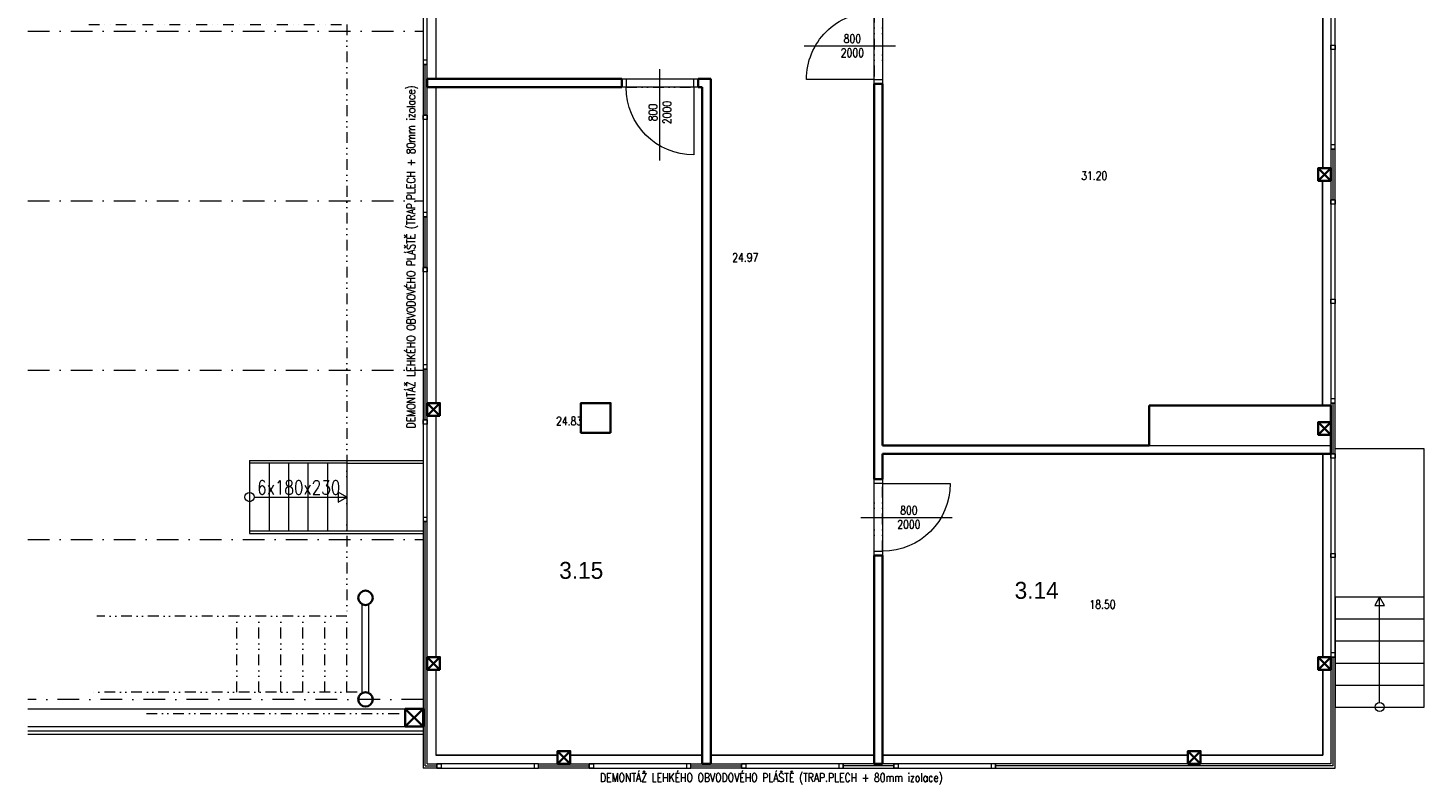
# Model space of a CAD drawing. Header units: millimetres. Extents: x -485339 to 350584, y -2181201 to -313328.
# Tile 90 of 115: x -75174 to -58675, y -703318 to -694389. Entities that reach past the tile are written whole.
import ezdxf
from ezdxf.enums import TextEntityAlignment as Align

# ---------------------------------------------------------------- set-up
doc = ezdxf.new("R2010")
doc.units = ezdxf.units.MM
doc.header["$LTSCALE"] = 10
doc.linetypes.add('DASHDOT', pattern=[25.4, 12.7, -6.35, 0, -6.35])
doc.linetypes.add('DĚLICÍ2', pattern=[15.875, 6.35, -3.175, 0, -3.175, 0, -3.175])
for name, color, linetype, lineweight, true_color in [('BOUR_DVEŘE', 7, 'Continuous', 18, 0x4ccd32), ('BOUR_OBV.PLÁŠT', 7, 'Continuous', 18, 0x4ccd32), ('BOUR_OKNA', 7, 'Continuous', 18, 0x4ccd32), ('BOURÁNÍ_POPIS', 7, 'Continuous', 18, 0x4ccd32)]:
    doc.layers.add(name, color=color, linetype=linetype, lineweight=lineweight, true_color=true_color)
for name, color, linetype, lineweight in [('St__otvory_dveře', 40, 'Continuous', 18), ('St_lehký obvodový plášť', 152, 'Continuous', 18), ('St_plocha_místnosti', 250, 'Continuous', 18), ('St_popis', 250, 'Continuous', 18), ('St_popis_otvory', 40, 'Continuous', 18), ('St_sloupy_konstrukce haly', 5, 'Continuous', 35), ('St_sloupy_opláštění_půdorys', 25, 'Continuous', 35), ('St_čáry_nad', 250, 'DĚLICÍ2', 18), ('St_čáry_obrys', 5, 'Continuous', 35), ('St_čáry_osy', 250, 'DASHDOT', 18), ('St_čáry_plné', 250, 'Continuous', 18)]:
    doc.layers.add(name, color=color, linetype=linetype, lineweight=lineweight)
doc.layers.add('St_plocha_místn', color=140, linetype='Continuous', lineweight=18, plot=False)
doc.styles.add('Andy', font='txt')
doc.styles.get("Standard").update_dxf_attribs({"font": 'simplex.shx', "width": 0.8})
doc.linetypes.add('ZIGZAG', pattern='A,0.00254,-5.08,[131,ltypeshp.shx,S=5.08,R=0,X=-5.08,Y=0],-10.16,[131,ltypeshp.shx,S=5.08,R=180,X=5.08,Y=0],-5.08', length=20.32254)

# ---------------------------------------------------------------- blocks, each defined once
blk = doc.blocks.new('G$C9C144299')
at = {"layer": 'St_lehký obvodový plášť', "color": 0, "ltscale": 2}
for points in [[(0, -50), (2400, -50), (2400, 0), (0, 0)], [(0, -50), (0, -50), (0, 0), (0, 0)], [(0, -50), (0, -50), (0, 0), (0, 0)], [(0, -50), (50, -50), (50, 0), (0, 0)], [(1225, -50), (1175, -50), (1175, 0), (1225, 0)], [(2400, -50), (2350, -50), (2350, 0), (2400, 0)]]:
    blk.add_lwpolyline(points, close=True, dxfattribs=at)
blk = doc.blocks.new('G$C2A6251B2')
at = {"layer": 'St_lehký obvodový plášť', "color": 0, "ltscale": 2}
for points in [[(0, -50), (1200, -50), (1200, 0), (0, 0)], [(0, -50), (50, -50), (50, 0), (0, 0)], [(1200, -50), (1150, -50), (1150, 0), (1200, 0)]]:
    blk.add_lwpolyline(points, close=True, dxfattribs=at)
blk = doc.blocks.new('G$CBB62DE26')
at = {"layer": 'St_sloupy_opláštění_půdorys', "ltscale": 2}
blk.add_lwpolyline([(-75, -150), (75, -150), (75, 0), (-75, 0)], close=True, dxfattribs=at)
for points in [[(-75, 0), (75, -150)], [(75, 0), (-75, -150)]]:
    blk.add_lwpolyline(points, dxfattribs=at)
blk = doc.blocks.new('G$CC1796412')
at = {"layer": 'St__otvory_dveře', "color": 0, "ltscale": 2}
blk.add_lwpolyline([(850, 1), (850, 801)], dxfattribs=at)
at = {"layer": 'St__otvory_dveře', "ltscale": 2}
for points in [[(50, 0), (0, 0), (0, -100), (50, -100)], [(900, 1), (850, 1), (850, -99), (900, -99)]]:
    blk.add_lwpolyline(points, close=True, dxfattribs=at)
at = {"layer": 'St__otvory_dveře', "linetype": 'DĚLICÍ2', "ltscale": 2}
for points in [[(50, 0), (850, 1)], [(50, -100), (850, -99)]]:
    blk.add_lwpolyline(points, dxfattribs=at)
at = {"layer": 'St__otvory_dveře', "color": 0, "ltscale": 2}
blk.add_arc((850, 1), 800, 90, 180, dxfattribs=at)
blk = doc.blocks.new('G$C08AFE675')
at = {"layer": 'St_sloupy_konstrukce haly', "color": 250, "lineweight": 18, "ltscale": 2}
for points in [[(-525, 40), (525, 40)], [(-525, -40), (525, -40)]]:
    blk.add_lwpolyline(points, dxfattribs=at)
at = {"layer": 'St_sloupy_konstrukce haly', "ltscale": 2}
for centre in [(-600, 0), (600, 0)]:
    blk.add_circle(centre, 85, dxfattribs=at)
blk = doc.blocks.new('G$C0F2906C7')
at = {"layer": 'St_sloupy_opláštění_půdorys', "ltscale": 2}
blk.add_lwpolyline([(-105, -105), (105, -105), (105, 105), (-105, 105)], close=True, dxfattribs=at)
for points in [[(-105, 105), (105, -105)], [(105, 105), (-105, -105)]]:
    blk.add_lwpolyline(points, dxfattribs=at)

msp = doc.modelspace()

# ---------------------------------------------------------------- linework, layer by layer
at = {"layer": 'BOUR_OBV.PLÁŠT', "ltscale": 2}
for points in [[(-70454.9, -695418.8), (-70454.9, -694818.8), (-70504.9, -694818.8), (-70504.9, -695418.8)], [(-59724.9, -696418.8), (-59724.9, -695818.8), (-59774.9, -695818.8), (-59774.9, -696418.8)], [(-59724.9, -696418.8), (-59724.9, -696418.8), (-59774.9, -696418.8), (-59774.9, -696418.8)], [(-59724.9, -696418.8), (-59724.9, -696418.8), (-59774.9, -696418.8), (-59774.9, -696418.8)], [(-70454.9, -697218.8), (-70454.9, -696618.8), (-70504.9, -696618.8), (-70504.9, -697218.8)], [(-70454.9, -699018.8), (-70454.9, -698418.8), (-70504.9, -698418.8), (-70504.9, -699018.8)], [(-59724.9, -699418.8), (-59724.9, -698818.8), (-59774.9, -698818.8), (-59774.9, -699418.8)], [(-59724.9, -699418.8), (-59724.9, -699418.8), (-59774.9, -699418.8), (-59774.9, -699418.8)], [(-59724.9, -699418.8), (-59724.9, -699418.8), (-59774.9, -699418.8), (-59774.9, -699418.8)], [(-69140.1, -703078.8), (-68540.1, -703078.8), (-68540.1, -703128.8), (-69140.1, -703128.8)], [(-67340.1, -703078.8), (-66740.1, -703078.8), (-66740.1, -703128.8), (-67340.1, -703128.8)], [(-64940.1, -703078.8), (-65540.1, -703078.8), (-65540.1, -703128.8), (-64940.1, -703128.8)]]:
    msp.add_lwpolyline(points, close=True, dxfattribs=at)
at = {"layer": 'BOUR_OBV.PLÁŠT', "linetype": 'ZIGZAG', "ltscale": 0.2}
for points in [[(-70479.9, -695418.8), (-70479.9, -694818.8)], [(-59749.9, -696418.8), (-59749.9, -695818.8)], [(-70479.9, -697218.8), (-70479.9, -696618.8)], [(-70479.9, -699018.8), (-70479.9, -698418.8)], [(-59749.9, -699418.8), (-59749.9, -698818.8)], [(-70479.9, -703103.8), (-70479.9, -700218.8)], [(-59749.9, -703103.8), (-59749.9, -701818.8)], [(-70479.9, -703103.8), (-70340.1, -703103.8)], [(-69140.1, -703103.8), (-68540.1, -703103.8)], [(-67340.1, -703103.8), (-66740.1, -703103.8)], [(-64940.1, -703103.8), (-65540.1, -703103.8)], [(-59749.9, -703103.8), (-63740.1, -703103.8)]]:
    msp.add_lwpolyline(points, dxfattribs=at)
at = {"layer": 'BOUR_OBV.PLÁŠT', "ltscale": 2}
for points in [[(-70454.9, -703078.8), (-70454.9, -700218.8), (-70504.9, -700218.8), (-70504.9, -703128.8)], [(-59724.9, -703128.8), (-59724.9, -701818.8), (-59774.9, -701818.8), (-59774.9, -703078.8)], [(-75174.3, -702638.8), (-70504.9, -702638.8)], [(-75174.3, -702688.8), (-70504.9, -702688.8)], [(-70454.9, -703078.8), (-70340.1, -703078.8), (-70340.1, -703128.8), (-70504.9, -703128.8)], [(-59774.9, -703078.8), (-63740.1, -703078.8), (-63740.1, -703128.8), (-59724.9, -703128.8)]]:
    msp.add_lwpolyline(points, dxfattribs=at)
at = {"layer": 'St_plocha_místn'}
for points in [[(-68304.9, -692948.8), (-68304.9, -693448.8), (-70354.9, -693448.8), (-70354.9, -694988.8), (-67104.9, -694988.8), (-67104.9, -702978.8), (-65173.3, -702978.8), (-65175.3, -692948.8)], [(-61925.3, -699318.8), (-61925.3, -698848.8), (-59875.3, -698848.8), (-59875.3, -696193.8), (-59924.9, -696193.8), (-59924.9, -696043.8), (-59873.3, -696043.8), (-59873.3, -693418.8), (-61923.3, -693418.8), (-61923.3, -692948.8), (-65075.3, -692948.8), (-65075.3, -699318.8)], [(-70354.9, -702978.8), (-68915.1, -702978.8), (-68915.1, -702928.8), (-68765.1, -702928.8), (-68765.1, -702978.8), (-67204.9, -702978.8), (-67204.9, -695088.8), (-70354.9, -695088.8), (-70354.9, -698818.8), (-70304.9, -698818.8), (-70304.9, -698968.8), (-70354.9, -698968.8), (-70354.9, -701388.8), (-70354.9, -701818.8), (-70304.9, -701818.8), (-70304.9, -701968.8), (-70354.9, -701968.8)], [(-65073.3, -702978.8), (-61465.3, -702978.8), (-61465.3, -702928.8), (-61315.3, -702928.8), (-61315.3, -702978.8), (-59873.3, -702978.8), (-59873.3, -701968.8), (-59924.9, -701968.8), (-59924.9, -701818.8), (-59873.3, -701818.8), (-59873.3, -699418.8), (-65073.3, -699418.8)]]:
    msp.add_lwpolyline(points, close=True, dxfattribs=at)
at = {"layer": 'St_popis_otvory'}
for points in [[(-65999.6, -694598.8), (-64920.3, -694598.8)], [(-67704.9, -695956.1), (-67704.9, -694874.8)], [(-65331.8, -700168.8), (-64250.5, -700168.8)]]:
    msp.add_lwpolyline(points, dxfattribs=at)
at = {"layer": 'St_čáry_nad', "ltscale": 2}
for points in [[(-74454.9, -694348.8), (-71404.9, -694348.8), (-71404.9, -701333.8), (-74360.1, -701333.8)], [(-72704.9, -702233.8), (-72704.9, -701333.8)], [(-72444.9, -702233.8), (-72444.9, -701333.8)], [(-72184.9, -702233.8), (-72184.9, -701333.8)], [(-71924.9, -702233.8), (-71924.9, -701333.8)], [(-71664.9, -702233.8), (-71664.9, -701333.8)], [(-71404.9, -702233.8), (-71404.9, -701333.8)], [(-71284.9, -702233.8), (-74428.1, -702233.8)], [(-73774.9, -702483.8), (-70714.9, -702483.8)]]:
    msp.add_lwpolyline(points, dxfattribs=at)
at = {"layer": 'St_čáry_obrys', "ltscale": 2}
for p, q in [((-65075.3, -695048.8), (-65175.3, -695048.8)), ((-61925.3, -699318.8), (-65075.3, -699318.8)), ((-59774.9, -699418.8), (-65075.3, -699418.8))]:
    msp.add_line(p, q, dxfattribs=at)
for points in [[(-70454.9, -695088.8), (-70454.9, -694988.8)], [(-68154.9, -694988.8), (-70454.9, -694988.8)], [(-68154.9, -695088.8), (-70454.9, -695088.8)], [(-68154.9, -695088.8), (-68154.9, -694988.8)], [(-67104.9, -694988.8), (-67254.9, -694988.8)], [(-67254.9, -695088.8), (-67254.9, -694988.8)], [(-67204.9, -695088.8), (-67254.9, -695088.8)], [(-67204.9, -703078.8), (-67204.9, -695088.8)], [(-67104.9, -703078.8), (-67104.9, -694988.8)], [(-65175.3, -695048.8), (-65175.3, -699718.8)], [(-65075.3, -695048.8), (-65075.3, -699318.8)], [(-61925.3, -699318.8), (-61925.3, -698848.8)], [(-61925.3, -698848.8), (-59774.9, -698848.8)], [(-59774.9, -699418.8), (-59774.9, -698848.8)], [(-65075.3, -699418.8), (-65075.3, -699718.8)], [(-65074.5, -699718.8), (-65175.3, -699718.8)], [(-65074.5, -700618.8), (-65175.3, -700618.8)], [(-65175.3, -700618.8), (-65175.3, -703078.8)], [(-65075.3, -700618.8), (-65075.3, -703078.8)], [(-67105.9, -703078.8), (-67205.9, -703078.8)], [(-65076.3, -703078.8), (-65176.3, -703078.8)]]:
    msp.add_lwpolyline(points, dxfattribs=at)
msp.add_lwpolyline([(-68289.1, -699168.8), (-68289.1, -698818.8), (-68639.1, -698818.8), (-68639.1, -699168.8)], close=True, dxfattribs=at)
at = {"layer": 'St_čáry_osy', "ltscale": 2}
for points in [[(-75174.3, -694428.8), (-70504.9, -694428.8)], [(-75174.3, -696428.8), (-70504.9, -696428.8)], [(-75174.3, -698428.8), (-70504.9, -698428.8)], [(-75174.3, -700428.8), (-70504.9, -700428.8)], [(-70504.9, -702318.8), (-75174.3, -702318.8)]]:
    msp.add_lwpolyline(points, dxfattribs=at)
at = {"layer": 'St_čáry_plné', "ltscale": 2}
for p, q in [((-58674.9, -699358.8), (-59724.9, -699358.8)), ((-58674.9, -701108.8), (-58674.9, -699358.8)), ((-72554.9, -699498.8), (-70504.9, -699498.8)), ((-71404.9, -699528.8), (-71404.9, -700328.8)), ((-71404.9, -699528.8), (-70504.9, -699528.8)), ((-72554.9, -700358.8), (-70504.9, -700358.8)), ((-71404.9, -700328.8), (-70504.9, -700328.8)), ((-59724.9, -701108.8), (-58674.9, -701108.8))]:
    msp.add_line(p, q, dxfattribs=at)
for points in [[(-70354.9, -693448.8), (-70354.9, -694988.8)], [(-59873.3, -693418.8), (-59873.3, -696043.8)], [(-70354.9, -695088.8), (-70354.9, -698818.8)], [(-59875.3, -696193.8), (-59875.3, -698848.8)], [(-70354.9, -698968.8), (-70354.9, -701818.8)], [(-61925.3, -699318.8), (-59774.9, -699318.8)], [(-72554.9, -699498.8), (-72554.9, -700358.8)], [(-72324.9, -699528.8), (-72554.9, -699528.8), (-72554.9, -700328.8), (-72324.9, -700328.8)], [(-72094.9, -699528.8), (-72324.9, -699528.8), (-72324.9, -700328.8), (-72094.9, -700328.8)], [(-71864.9, -699528.8), (-72094.9, -699528.8), (-72094.9, -700328.8), (-71864.9, -700328.8)], [(-71634.9, -699528.8), (-71864.9, -699528.8), (-71864.9, -700328.8), (-71634.9, -700328.8)], [(-71404.9, -699528.8), (-71634.9, -699528.8), (-71634.9, -700328.8), (-71404.9, -700328.8)], [(-59873.3, -699418.8), (-59873.3, -701818.8)], [(-72500.3, -699928.8), (-71404.9, -699928.8)], [(-59724.9, -701108.8), (-59724.9, -701368.8), (-58674.9, -701368.8), (-58674.9, -701108.8)], [(-59199.9, -702354.2), (-59199.9, -701108.8)], [(-59724.9, -701368.8), (-59724.9, -701628.8), (-58674.9, -701628.8), (-58674.9, -701368.8)], [(-59724.9, -701628.8), (-59724.9, -701888.8), (-58674.9, -701888.8), (-58674.9, -701628.8)], [(-70354.9, -701968.8), (-70354.9, -702978.8)], [(-59873.3, -701968.8), (-59873.3, -702978.8)], [(-59724.9, -701888.8), (-59724.9, -702148.8), (-58674.9, -702148.8), (-58674.9, -701888.8)], [(-59724.9, -702148.8), (-59724.9, -702408.8), (-58674.9, -702408.8), (-58674.9, -702148.8)], [(-75174.3, -702428.8), (-70504.9, -702428.8)], [(-75174.3, -702728.8), (-70504.9, -702728.8)], [(-68915.1, -702978.8), (-70354.9, -702978.8)], [(-67204.9, -702978.8), (-68765.1, -702978.8)], [(-65173.3, -702978.8), (-67104.9, -702978.8)], [(-61465.3, -702978.8), (-65073.3, -702978.8)], [(-59873.3, -702978.8), (-61315.3, -702978.8)], [(-59873.3, -702978.8), (-59874.9, -702978.8)]]:
    msp.add_lwpolyline(points, dxfattribs=at)
for points in [[(-71404.9, -699928.8), (-71506.3, -699870.2), (-71506.3, -699987.4)], [(-59199.9, -701108.8), (-59258.5, -701210.2), (-59141.3, -701210.2)]]:
    msp.add_lwpolyline(points, close=True, dxfattribs=at)
for centre in [(-72554.9, -699928.8), (-59199.9, -702408.8)]:
    msp.add_circle(centre, 54.6, dxfattribs=at)

# ---------------------------------------------------------------- block references
at = {"layer": 'BOUR_DVEŘE', "ltscale": 2, "xscale": -1}
for p, rotation in [((-65173.7, -694148.8), 89.99999999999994), ((-68154.9, -695088), 179.9999999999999), ((-65075.3, -700618.8), 270)]:
    msp.add_blockref('G$CC1796412', p, dxfattribs=dict(at, rotation=rotation))
at = {"layer": 'BOUR_OKNA', "ltscale": 2}
for name, p, rotation in [('G$C9C144299', (-59774.9, -695818.8), 90), ('G$C2A6251B2', (-70504.9, -694818.8), 90), ('G$C2A6251B2', (-70504.9, -696618.8), 90), ('G$C9C144299', (-59774.9, -698818.8), 90), ('G$C2A6251B2', (-70504.9, -698418.8), 90), ('G$C2A6251B2', (-70504.9, -700218.8), 90), ('G$C9C144299', (-59774.9, -701818.8), 90), ('G$C2A6251B2', (-69140.1, -703128.8), 180), ('G$C2A6251B2', (-67340.1, -703128.8), 180), ('G$C2A6251B2', (-65540.1, -703128.8), 180), ('G$C2A6251B2', (-63740.1, -703128.8), 180)]:
    msp.add_blockref(name, p, dxfattribs=dict(at, rotation=rotation))
at = {"layer": 'St_sloupy_konstrukce haly', "ltscale": 2, "rotation": 90}
msp.add_blockref('G$C08AFE675', (-71184.9, -701718.8), dxfattribs=at)
at = {"layer": 'St_sloupy_opláštění_půdorys', "ltscale": 2, "rotation": 90}
for name, p in [('G$CBB62DE26', (-59924.9, -696118.8)), ('G$CBB62DE26', (-70454.9, -698893.8)), ('G$CBB62DE26', (-59924.9, -699118.8)), ('G$CBB62DE26', (-70454.9, -701893.8)), ('G$CBB62DE26', (-59924.9, -701893.8)), ('G$C0F2906C7', (-70609.9, -702533.8)), ('G$CBB62DE26', (-68915.1, -703003.8)), ('G$CBB62DE26', (-61465.3, -703003.8))]:
    msp.add_blockref(name, p, dxfattribs=at)

# ---------------------------------------------------------------- texts
at = {"layer": 'BOURÁNÍ_POPIS', "width": 0.8}
msp.add_text('DEMONTÁŽ LEHKÉHO OBVODOVÉHO PLÁŠTĚ (TRAP.PLECH + 80mm izolace)', height=100, rotation=90, dxfattribs=at).set_placement((-70598, -699116.1))
msp.add_text('DEMONTÁŽ LEHKÉHO OBVODOVÉHO PLÁŠTĚ (TRAP.PLECH + 80mm izolace)', height=100, dxfattribs=at).set_placement((-68413.2, -703291.6))
at = {"layer": 'St_plocha_místn', "width": 0.8}
for s, p in [('31.20', (-62572.8, -696133.5)), ('24.97', (-66696.5, -697099.3)), ('24.83', (-68778.9, -699031.8)), ('18.50', (-62474.9, -701197.8))]:
    msp.add_text(s, height=100, dxfattribs=at).set_placement(p, align=Align.MIDDLE_CENTER)
at = {"layer": 'St_plocha_místnosti', "ltscale": 2, "style": 'Andy'}
for s, p in [('3.15', (-68895.5, -700894.7)), ('3.14', (-63513.6, -701130.8))]:
    msp.add_text(s, height=200, dxfattribs=at).set_placement(p)
at = {"layer": 'St_popis', "ltscale": 2, "width": 0.8}
msp.add_text('6x180x230', height=165, dxfattribs=at).set_placement((-72466, -699897.2))
at = {"layer": 'St_popis_otvory', "char_height": 100, "attachment_point": 5}
for insert, width in [((-65431.1, -694598.8), 1338.526), ((-64763.4, -700168.8), 1342.526)]:
    msp.add_mtext('800\\P2000', dxfattribs=dict(at, insert=insert, width=width))
at = {"layer": 'St_popis_otvory', "insert": (-67704.9, -695387.7), "char_height": 100, "width": 1342.526, "attachment_point": 5, "rotation": 90}
msp.add_mtext('800\\P2000', dxfattribs=at)

doc.saveas('drawing.dxf')
